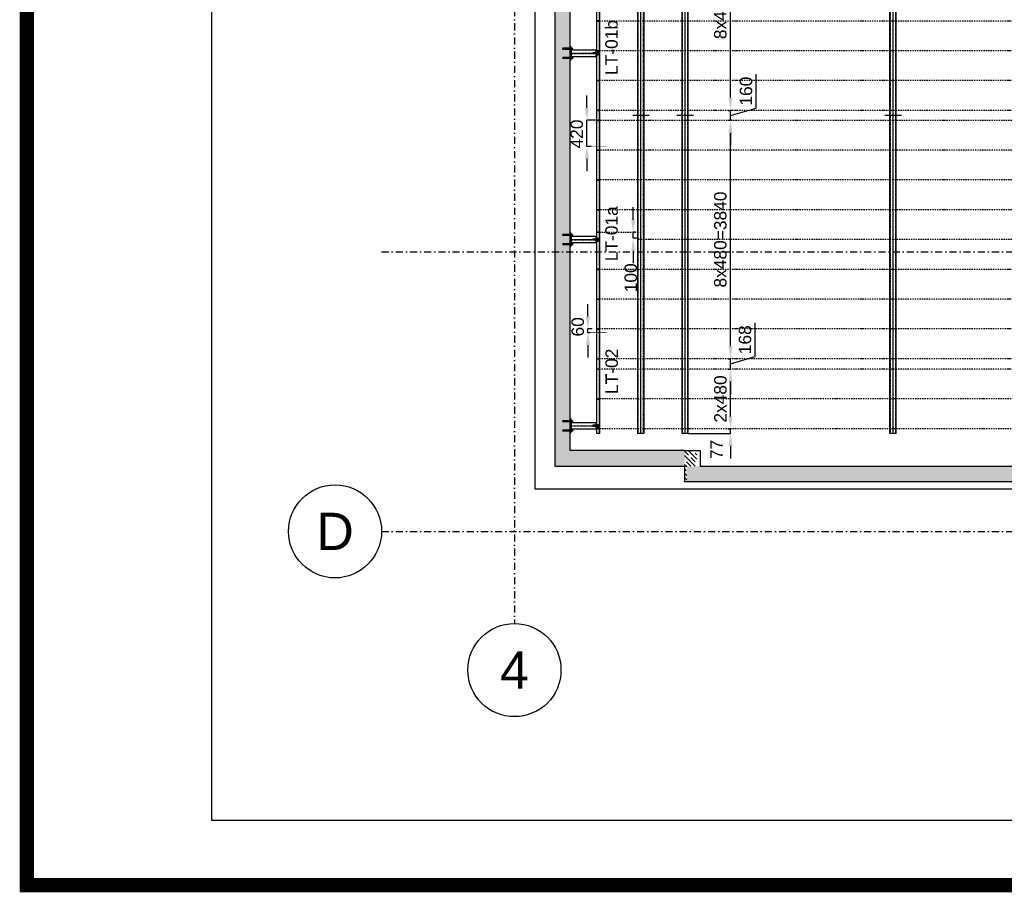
# Model space of a CAD drawing. Header units: millimetres. Extents: x -34919 to 306996, y -293018 to -145733.
# Tile 255 of 256: x 65448 to 81311, y -177872 to -163818. Entities that reach past the tile are written whole.
import ezdxf

# ---------------------------------------------------------------- set-up
doc = ezdxf.new("R2010")
doc.units = ezdxf.units.MM
doc.header["$LTSCALE"] = 3
for name, pattern in [('DASHDOT', [25.4, 12.7, -6.35, 0, -6.35]), ('DASHDOT2', [12.7, 6.35, -3.175, 0, -3.175]), ('DASHED', [19.05, 12.7, -6.35]), ('HIDDEN', [9.525, 6.35, -3.175]), ('PRZE', [0.8, 0.4, -0.2, 0, -0.2])]:
    doc.linetypes.add(name, pattern=pattern)
doc.layers.add('-AAA Osie otworów', color=215, linetype='Continuous', lineweight=25)
doc.layers.add('SIATKA', color=5, linetype='Continuous', lineweight=18)
for name, color, linetype in [('AR-----H0_HATCHES_RASTERIT', 8, 'Continuous'), ('ARF2000E0_LOAD_BEARING_KANTAVAT', 1, 'Continuous'), ('C', 4, 'PRZE'), ('K-Podkonstrukcja ścian', 4, 'Continuous'), ('LAYER1', 7, 'Continuous'), ('poziome 1', 7, 'Continuous'), ('PROFILE', 2, 'Continuous'), ('Prz', 5, 'Continuous'), ('slupki', 7, 'Continuous'), ('stezenia', 4, 'Continuous'), ('STĘŻENIA_OPIS', 4, 'Continuous')]:
    doc.layers.add(name, color=color, linetype=linetype)
doc.styles.get("Standard").update_dxf_attribs({"font": 'arial.ttf', "height": 25})
doc.dimstyles.new('STANDARD-100', dxfattribs={"dimscale": 100, "dimtxt": 2, "dimasz": 2, "dimexe": 0, "dimexo": 0, "dimgap": 0.6, "dimtad": 1, "dimdec": 0, "dimzin": 12, "dimdsep": 46, "dimtxsty": 'Standard', "dimcen": 1, "dimclrd": 256, "dimclre": 256, "dimclrt": 2, "dimadec": 0, "dimazin": 0, "dimtfac": 1, "dimtdec": 0, "dimtmove": 0, "dimatfit": 3, "dimfxl": 0, "dimtolj": 1, "dimtzin": 0, "dimarcsym": 0})
pattern_1 = [(315, (46419.11, -145059.4), (70.71068, 70.71068), []), (315, (46419.11, -145129.9), (70.71068, 70.71068), [100, -50])]

# ---------------------------------------------------------------- blocks, each defined once
blk = doc.blocks.new('*U5')
at = {"color": 0}
for p, q in [((-36, 0), (14, 0)), ((-32, 5), (-31, 6)), ((-32, 5), (-32, -5)), ((-30, 5), (-32, 5)), ((-30, 6), (-31, 6)), ((-30, 8), (-30, -8)), ((-30, 8), (-30, -8)), ((-30, 8), (-30, -8)), ((-20, 5), (-30, 5)), ((-20, 11), (-29, 11)), ((-20, -12), (-20, 12)), ((-20, 8), (-20, -8)), ((-17, 12), (-20, 12)), ((-17, -12), (-17, 12)), ((-17, -12), (-17, 12)), ((0, 6), (-17, 6)), ((-1, 5), (-17, 5)), ((-1, 6), (-1, -6)), ((0, -12), (0, 12)), ((2, 12), (0, 12)), ((2, -12), (2, 12)), ((2, 9), (2, -9)), ((3, 11), (3, -11)), ((10, 11), (3, 11)), ((2, 9), (3, 9)), ((10, 5), (3, 5)), ((10, 8), (10, -8)), ((-32, -5), (-31, -6)), ((-30, -5), (-32, -5)), ((-30, -6), (-31, -6)), ((-20, -5), (-30, -5)), ((-20, -11), (-29, -11)), ((-17, -12), (-20, -12)), ((-1, -5), (-17, -5)), ((0, -6), (-17, -6)), ((2, -12), (0, -12)), ((10, -5), (3, -5)), ((2, -9), (3, -9)), ((10, -11), (3, -11))]:
    blk.add_line(p, q, dxfattribs=at)
for centre, radius, start, end in [((-25, 8), 4.47, 141.9467, 218.0533), ((-13, 0), 16.3, 160.3279, 199.6721), ((-24, 8), 4.47, 321.9467, 38.0533), ((-36, 0), 16.3, 340.3279, 19.6721), ((6, 8), 4.47, 321.9467, 38.0533), ((-6, 0), 16.3, 340.3279, 19.6721), ((-25, -8), 4.47, 141.9467, 218.0533), ((-24, -8), 4.47, 321.9467, 38.0533), ((6, -8), 4.47, 321.9467, 38.0533)]:
    blk.add_arc(centre, radius, start, end, dxfattribs=at)
blk = doc.blocks.new('CLMP2', base_point=(-240.02793, 677.2178))
at = {"layer": 'LAYER1', "color": 0, "linetype": 'Continuous'}
for p, q in [((-228.02793, 842.16751), (-235.02793, 839.69709)), ((-235.02793, 727.51421), (-235.02793, 839.69709)), ((-234.02793, 838.76421), (-222.02793, 838.76421)), ((-234.02793, 838.76421), (-234.02793, 730.17843)), ((-232.95793, 835.3444), (-232.95793, 730.17843)), ((-228.02793, 842.16751), (-228.02793, 677.2178)), ((-228.02793, 842.16751), (-221.02793, 839.69709)), ((-223.09793, 835.3444), (-223.09793, 730.17843)), ((-222.02793, 838.76421), (-222.02793, 730.17843)), ((-221.02793, 727.51421), (-221.02793, 839.69709)), ((-216.02793, 704.85), (-240.02793, 704.85)), ((-240.02793, 704.85), (-240.02793, 702.35)), ((-216.02793, 702.35), (-240.02793, 702.35)), ((-238.99758, 701.50149), (-237.52793, 702.35)), ((-238.99758, 701.50149), (-238.99758, 693.19851)), ((-238.99758, 693.19851), (-237.52793, 692.35)), ((-218.52793, 702.35), (-237.52793, 702.35)), ((-237.52793, 692.35), (-218.52793, 692.35)), ((-228.02793, 727.51421), (-235.02793, 727.51421)), ((-234.02793, 730.17843), (-233.32082, 729.47132)), ((-228.02793, 730.17843), (-234.02793, 730.17843)), ((-234.02793, 724.85), (-233.32082, 725.55711)), ((-234.02793, 724.85), (-234.02793, 704.85)), ((-228.02793, 724.85), (-234.02793, 724.85)), ((-234.02793, 692.35), (-234.02793, 687.69169)), ((-222.02793, 687.69169), (-234.02793, 687.69169)), ((-232.41059, 685.76421), (-234.02793, 687.69169)), ((-233.51276, 701.50149), (-233.51276, 693.19851)), ((-233.02793, 728.76421), (-233.02793, 726.26421)), ((-232.95793, 724.85), (-232.95793, 704.85)), ((-232.95793, 692.35), (-232.95793, 686.41651)), ((-232.41059, 685.76421), (-232.41059, 679.10321)), ((-232.41059, 679.10321), (-231.82342, 678.76421)), ((-232.13688, 728.76421), (-228.02793, 728.76421)), ((-232.13688, 726.26421), (-228.02793, 726.26421)), ((-231.82342, 678.76421), (-224.23243, 678.76421)), ((-230.21926, 685.75575), (-230.21926, 679.10321)), ((-228.02793, 730.17843), (-222.02793, 730.17843)), ((-223.91898, 728.76421), (-228.02793, 728.76421)), ((-228.02793, 727.51421), (-221.02793, 727.51421)), ((-223.91898, 726.26421), (-228.02793, 726.26421)), ((-228.02793, 724.85), (-222.02793, 724.85)), ((-228.02793, 704.85), (-228.02793, 704.85)), ((-225.8366, 685.75575), (-225.8366, 679.10321)), ((-223.64527, 679.10321), (-224.23243, 678.76421)), ((-223.64527, 685.76421), (-222.02793, 687.69169)), ((-223.64527, 685.76421), (-223.64527, 679.10321)), ((-223.09793, 724.85), (-223.09793, 704.85)), ((-223.09793, 692.35), (-223.09793, 686.41651)), ((-223.02793, 728.76421), (-223.02793, 726.26421)), ((-222.02793, 730.17843), (-222.73503, 729.47132)), ((-222.02793, 724.85), (-222.73503, 725.55711)), ((-222.5431, 701.50149), (-222.5431, 693.19851)), ((-222.02793, 724.85), (-222.02793, 704.85)), ((-222.02793, 692.35), (-222.02793, 687.69169)), ((-217.05827, 701.50149), (-218.52793, 702.35)), ((-217.05827, 693.19851), (-218.52793, 692.35)), ((-217.05827, 701.50149), (-217.05827, 693.19851)), ((-216.02793, 704.85), (-216.02793, 702.35))]:
    blk.add_line(p, q, dxfattribs=at)
at = {"layer": 'LAYER1', "color": 0, "linetype": 'DASHED'}
for p, q in [((-234.52793, 704.85), (-234.52793, 702.35)), ((-221.52793, 704.85), (-221.52793, 702.35))]:
    blk.add_line(p, q, dxfattribs=at)
at = {"layer": 'LAYER1', "color": 0, "linetype": 'Continuous'}
for centre, radius, start, end in [((-228.02793, 838.76421), 6, 180, 0), ((-236.23992, 697.54309), 4.80691, 55.434907, 120), ((-236.23992, 697.15691), 4.80691, 240, 304.56509), ((-228.02793, 684.19851), 18.15149, 72.412046, 107.58795), ((-228.02793, 710.50149), 18.15149, 252.41205, 287.58795), ((-234.02793, 728.76421), 1, 0, 45), ((-234.02793, 726.26421), 1, 315, 0), ((-231.30883, 687.33723), 1.92048, 234.99226, 304.56509), ((-231.30883, 680.6847), 1.92048, 240, 304.56509), ((-228.02793, 692.66874), 7.25199, 252.41205, 287.58795), ((-228.02793, 686.0162), 7.25199, 252.41205, 287.58795), ((-224.74703, 687.33723), 1.92048, 235.43491, 305.00774), ((-224.74703, 680.6847), 1.92048, 235.43491, 300), ((-222.02793, 728.76421), 1, 135, 180), ((-222.02793, 726.26421), 1, 180, 225), ((-219.81594, 697.54309), 4.80691, 60, 124.56509), ((-219.81594, 697.15691), 4.80691, 235.43491, 300)]:
    blk.add_arc(centre, radius, start, end, dxfattribs=at)
blk = doc.blocks.new('*D1835')
at = {"lineweight": -2, "transparency": 16777216}
for p, q in [((76900, -170207), (76900, -170007)), ((76219, -170484), (76900, -170484)), ((76864, -170407), (76900, -170407)), ((76900, -170484), (76900, -170407)), ((76900, -170684), (76900, -170884))]:
    blk.add_line(p, q, dxfattribs=at)
at = {"transparency": 16777216}
for points in [[(76866, -170207), (76933, -170207), (76900, -170407)], [(76866, -170684), (76933, -170684), (76900, -170484)]]:
    blk.add_solid(points, dxfattribs=at)
at = {"layer": 'Defpoints', "color": 0, "transparency": 16777216}
for p in [(76219, -170484, 0), (76864, -170407), (76900, -170407)]:
    blk.add_point(p, dxfattribs=at)
at = {"color": 2, "transparency": 16777216, "insert": (76674, -170739), "char_height": 200, "attachment_point": 5, "rotation": 90}
blk.add_mtext('\\A1;77', dxfattribs=at)
blk = doc.blocks.new('*D1836')
at = {"lineweight": -2, "transparency": 16777216}
for p, q in [((76921, -165439), (76900, -165439)), ((76900, -169079), (76900, -165639)), ((76864, -169279), (76900, -169279))]:
    blk.add_line(p, q, dxfattribs=at)
at = {"transparency": 16777216}
for points in [[(76866, -165639), (76933, -165639), (76900, -165439)], [(76866, -169079), (76933, -169079), (76900, -169279)]]:
    blk.add_solid(points, dxfattribs=at)
at = {"layer": 'Defpoints', "color": 0, "transparency": 16777216}
for p in [(76900, -165439), (76921, -165439, 0), (76864, -169279, 0)]:
    blk.add_point(p, dxfattribs=at)
at = {"color": 2, "transparency": 16777216, "insert": (76737, -167359), "char_height": 200, "attachment_point": 5, "rotation": 90}
blk.add_mtext('\\A1;8x480=3840', dxfattribs=at)
blk = doc.blocks.new('*D1832')
at = {"lineweight": -2, "transparency": 16777216}
for p, q in [((75332, -167039), (75332, -166839)), ((75372, -167239), (75332, -167239)), ((75332, -167339), (75332, -167239)), ((75407, -167339), (75332, -167339)), ((75332, -167539), (75332, -167739))]:
    blk.add_line(p, q, dxfattribs=at)
at = {"transparency": 16777216}
for points in [[(75299, -167039), (75366, -167039), (75332, -167239)], [(75299, -167539), (75366, -167539), (75332, -167339)]]:
    blk.add_solid(points, dxfattribs=at)
at = {"layer": 'Defpoints', "color": 0, "transparency": 16777216}
for p in [(75332, -167239), (75372, -167239, 0), (75407, -167339, 0)]:
    blk.add_point(p, dxfattribs=at)
at = {"color": 2, "transparency": 16777216, "insert": (75294, -167975), "char_height": 200, "attachment_point": 5, "rotation": 90}
blk.add_mtext('\\A1;100', dxfattribs=at)
blk = doc.blocks.new('*D1760')
at = {"lineweight": -2, "transparency": 16777216}
for p, q in [((74602, -168599), (74602, -168399)), ((74673, -168799), (74602, -168799)), ((74602, -168859), (74602, -168799)), ((74639, -168859), (74602, -168859)), ((74602, -169059), (74602, -169259))]:
    blk.add_line(p, q, dxfattribs=at)
at = {"transparency": 16777216}
for points in [[(74569, -168599), (74636, -168599), (74602, -168799)], [(74569, -169059), (74636, -169059), (74602, -168859)]]:
    blk.add_solid(points, dxfattribs=at)
at = {"layer": 'Defpoints', "color": 0, "transparency": 16777216}
for p in [(74602, -168799), (74639, -168859, 0), (74673, -168799, 0)]:
    blk.add_point(p, dxfattribs=at)
at = {"color": 2, "transparency": 16777216, "insert": (74440, -168765), "char_height": 200, "attachment_point": 5, "rotation": 90}
blk.add_mtext('\\A1;60', dxfattribs=at)
blk = doc.blocks.new('*D1761')
at = {"lineweight": -2, "transparency": 16777216}
for p, q in [((74587, -165239), (74587, -165039)), ((74750, -165439), (74587, -165439)), ((74587, -165859), (74587, -165439)), ((74655, -165859), (74587, -165859)), ((74587, -166059), (74587, -166259))]:
    blk.add_line(p, q, dxfattribs=at)
at = {"transparency": 16777216}
for points in [[(74553, -165239), (74620, -165239), (74587, -165439)], [(74553, -166059), (74620, -166059), (74587, -165859)]]:
    blk.add_solid(points, dxfattribs=at)
at = {"layer": 'Defpoints', "color": 0, "transparency": 16777216}
for p in [(74587, -165439), (74750, -165439, 0), (74655, -165859, 0)]:
    blk.add_point(p, dxfattribs=at)
at = {"color": 2, "transparency": 16777216, "insert": (74424, -165659), "char_height": 200, "attachment_point": 5, "rotation": 90}
blk.add_mtext('\\A1;420', dxfattribs=at)
blk = doc.blocks.new('*D1858')
at = {"lineweight": -2, "transparency": 16777216}
for p, q in [((76856, -169447), (76900, -169447)), ((76900, -170207), (76900, -169647)), ((76864, -170407), (76900, -170407))]:
    blk.add_line(p, q, dxfattribs=at)
at = {"transparency": 16777216}
for points in [[(76866, -169647), (76933, -169647), (76900, -169447)], [(76866, -170207), (76933, -170207), (76900, -170407)]]:
    blk.add_solid(points, dxfattribs=at)
at = {"layer": 'Defpoints', "color": 0, "transparency": 16777216}
for p in [(76856, -169447, 0), (76900, -169447), (76864, -170407)]:
    blk.add_point(p, dxfattribs=at)
at = {"color": 2, "transparency": 16777216, "insert": (76738, -169927), "char_height": 200, "attachment_point": 5, "rotation": 90}
blk.add_mtext('\\A1;2x480', dxfattribs=at)
blk = doc.blocks.new('*D1859')
at = {"lineweight": -2, "transparency": 16777216}
for p, q in [((77296, -169244), (77296, -168701)), ((76900, -169079), (76900, -168879)), ((76900, -169363), (77296, -169244)), ((76900, -169447), (76900, -169279)), ((76900, -169447), (76900, -169279)), ((76856, -169447), (76900, -169447)), ((76900, -169647), (76900, -169847))]:
    blk.add_line(p, q, dxfattribs=at)
at = {"transparency": 16777216}
for points in [[(76866, -169079), (76933, -169079), (76900, -169279)], [(76866, -169647), (76933, -169647), (76900, -169447)]]:
    blk.add_solid(points, dxfattribs=at)
at = {"layer": 'Defpoints', "color": 0, "transparency": 16777216}
for p in [(76900, -169279), (76900, -169279), (76856, -169447, 0)]:
    blk.add_point(p, dxfattribs=at)
at = {"color": 2, "transparency": 16777216, "insert": (77134, -168973), "char_height": 200, "attachment_point": 5, "rotation": 90}
blk.add_mtext('\\A1;168', dxfattribs=at)
blk = doc.blocks.new('*D1860')
at = {"lineweight": -2, "transparency": 16777216}
for p, q in [((77312, -165241), (77312, -164698)), ((76900, -165079), (76900, -164879)), ((76900, -165359), (77312, -165241)), ((76943, -165279), (76900, -165279)), ((76900, -165439), (76900, -165279)), ((76900, -165439), (76900, -165279)), ((76856, -165439), (76900, -165439)), ((76900, -165639), (76900, -165839))]:
    blk.add_line(p, q, dxfattribs=at)
at = {"transparency": 16777216}
for points in [[(76866, -165079), (76933, -165079), (76900, -165279)], [(76866, -165639), (76933, -165639), (76900, -165439)]]:
    blk.add_solid(points, dxfattribs=at)
at = {"layer": 'Defpoints', "color": 0, "transparency": 16777216}
for p in [(76900, -165279), (76943, -165279, 0), (76856, -165439, 0)]:
    blk.add_point(p, dxfattribs=at)
at = {"color": 2, "transparency": 16777216, "insert": (77150, -164969), "char_height": 200, "attachment_point": 5, "rotation": 90}
blk.add_mtext('\\A1;160', dxfattribs=at)
blk = doc.blocks.new('*D1862')
at = {"lineweight": -2, "transparency": 16777216}
for p, q in [((76921, -161439), (76900, -161439)), ((76900, -165079), (76900, -161639)), ((76864, -165279), (76900, -165279))]:
    blk.add_line(p, q, dxfattribs=at)
at = {"transparency": 16777216}
for points in [[(76866, -161639), (76933, -161639), (76900, -161439)], [(76866, -165079), (76933, -165079), (76900, -165279)]]:
    blk.add_solid(points, dxfattribs=at)
at = {"layer": 'Defpoints', "color": 0, "transparency": 16777216}
for p in [(76900, -161439), (76921, -161439, 0), (76864, -165279, 0)]:
    blk.add_point(p, dxfattribs=at)
at = {"color": 2, "transparency": 16777216, "insert": (76737, -163359), "char_height": 200, "attachment_point": 5, "rotation": 90}
blk.add_mtext('\\A1;8x480=3840', dxfattribs=at)

msp = doc.modelspace()

# ---------------------------------------------------------------- hatches: boundary and pattern name
at = {"layer": 'AR-----H0_HATCHES_RASTERIT'}
h = msp.add_hatch(dxfattribs=at)
h.set_pattern_fill('JIS_STN_1E', color=8, scale=100, angle=-90, style=0)
h.set_pattern_definition([(315, (159588.85, -148571.61), (70.71068, 70.71068), []), (315, (159588.85, -148642.11), (70.71068, 70.71068), [100, -50])])
h.paths.add_polyline_path([(74469.109, -158009.404), (74319.109, -158009.404), (74319.109, -151959.404), (74788.794, -151959.404), (76159.109, -151959.404), (76159.109, -151709.404), (74069.109, -151709.404), (74069.109, -158159.404), (74219.109, -158159.404), (74219.109, -163209.404), (74069.109, -163209.404), (74069.109, -171009.404), (76159.109, -171009.404), (76159.109, -170759.404), (74319.109, -170759.404), (74319.109, -163359.444), (74469.109, -163359.444)])
h = msp.add_hatch(dxfattribs=at)
h.set_pattern_fill('JIS_STN_1E', color=8, scale=100, angle=-90, style=0)
h.set_pattern_definition(pattern_1)
h.paths.add_polyline_path([(76159.109, -170759.404), (76159.109, -171259.404), (76194.109, -171259.404), (76194.109, -170759.404)])
h = msp.add_hatch(dxfattribs=at)
h.set_pattern_fill('JIS_STN_1E', color=8, scale=100, angle=-90, style=0)
h.set_pattern_definition(pattern_1)
h.paths.add_polyline_path([(76359.109, -171009.404), (76359.109, -170759.404), (76194.109, -170759.404), (76194.109, -171009.404)])
h = msp.add_hatch(dxfattribs=at)
h.set_pattern_fill('JIS_STN_1E', color=8, scale=100, angle=-90, style=0)
h.set_pattern_definition(pattern_1)
h.paths.add_polyline_path([(76194.109, -171009.404), (76194.109, -171259.404), (109919.109, -171259.404), (109919.109, -171009.404)])

# ---------------------------------------------------------------- linework, layer by layer
at = {"layer": '-AAA Osie otworów', "color": 4, "linetype": 'DASHDOT2'}
for p, q in [((108805.077, -163839.404, 0), (74745.725, -163839.404, 0)), ((108805.077, -164319.404, 0), (74745.725, -164319.404, 0)), ((108805.077, -164799.404, 0), (74745.725, -164799.404, 0)), ((108805.077, -165279.404, 0), (74745.725, -165279.404, 0)), ((95757.681, -165439.404, 0), (74745.725, -165439.404, 0)), ((95757.681, -165919.404, 0), (74745.725, -165919.404, 0)), ((95757.681, -166399.404, 0), (74745.725, -166399.404, 0)), ((95757.681, -166879.404, 0), (74745.725, -166879.404, 0)), ((74745.725, -167239.404, 0), (75381.624, -167239.404, 0)), ((95757.681, -167359.404, 0), (75406.599, -167359.404, 0)), ((108805.077, -167839.404, 0), (74745.725, -167839.404, 0)), ((108805.077, -168319.404, 0), (74745.725, -168319.404, 0)), ((108805.077, -168799.404, 0), (74745.725, -168799.404, 0)), ((108805.077, -169279.404, 0), (74745.725, -169279.404, 0)), ((108805.077, -169446.904, 0), (74745.725, -169446.904, 0)), ((99720.198, -169926.904, 0), (74745.725, -169926.904, 0)), ((99720.198, -170406.904, 0), (74745.725, -170406.904, 0))]:
    msp.add_line(p, q, dxfattribs=at)
at = {"color": 8, "linetype": 'DASHDOT', "ltscale": 3}
for p, q in [((73419.109, -150153.64), (73419.109, -173543.503)), ((71278.452, -167559.404), (111472.38, -167559.404)), ((71278.452, -172059.404), (111472.38, -172059.404)), ((71278.452, -172059.404), (111472.38, -172059.404))]:
    msp.add_line(p, q, dxfattribs=at)
at = {"color": 8}
for p, q in [((75588.911, -165359.404, 0), (75324.288, -165359.404, 0)), ((76301.276, -165359.404, 0), (76036.653, -165359.404, 0)), ((79653.347, -165359.404, 0), (79388.724, -165359.404, 0))]:
    msp.add_line(p, q, dxfattribs=at)
msp.add_lwpolyline([(73754.857, -151194.385), (110365.293, -151194.385), (110365.293, -171381.018), (73754.857, -171381.018)], close=True, dxfattribs=at)
for centre in [(70528.452, -172059.404), (73419.109, -174293.503)]:
    msp.add_circle(centre, 750, dxfattribs=at)
for p in [(74730.542, -164359.404, 0), (74730.542, -167359.404, 0), (74730.542, -170359.404, 0)]:
    msp.add_point(p, dxfattribs=at)
at = {"layer": 'ARF2000E0_LOAD_BEARING_KANTAVAT', "color": 8}
for p, q in [((76159.109, -170759.404, 0), (76409.109, -170759.404, 0)), ((76409.109, -170759.404, 0), (76409.109, -171009.404, 0)), ((76159.109, -171009.404, 0), (76159.109, -171259.404, 0)), ((76409.109, -171009.404, 0), (105539.109, -171009.404, 0)), ((105789.109, -171259.404), (76159.109, -171259.404, 0))]:
    msp.add_line(p, q, dxfattribs=at)
at = {"layer": 'ARF2000E0_LOAD_BEARING_KANTAVAT', "color": 8, "elevation": 0}
for points in [[(76159.109, -151709.404), (74069.109, -151709.404), (74069.109, -158159.404), (74219.109, -158159.404), (74219.109, -163209.404), (74069.109, -163209.404), (74069.109, -171009.404), (76159.109, -171009.404)], [(76159.109, -170759.404), (74319.109, -170759.404), (74319.109, -170759.404), (74319.109, -163359.444), (74469.109, -163359.444), (74469.109, -158009.404), (74318.794, -158009.404)]]:
    msp.add_lwpolyline(points, dxfattribs=at)
at = {"layer": 'C', "color": 8, "ltscale": 2}
for p, q in [((74319.109, -164359.404, 0), (74734.448, -164359.404, 0)), ((74319.109, -167359.404, 0), (74734.448, -167359.404, 0)), ((74319.109, -170359.404, 0), (74734.448, -170359.404, 0))]:
    msp.add_line(p, q, dxfattribs=at)
at = {"layer": 'K-Podkonstrukcja ścian', "color": 8, "linetype": 'DASHED', "ltscale": 0.05}
for p, q in [((74331.109, -164356.904, 0), (74734.448, -164356.904, 0)), ((74331.109, -164361.904, 0), (74734.448, -164361.904, 0)), ((74331.109, -167356.904, 0), (74734.448, -167356.904, 0)), ((74331.109, -167361.904, 0), (74734.448, -167361.904, 0)), ((74331.109, -170356.904, 0), (74734.448, -170356.904, 0)), ((74331.109, -170361.904, 0), (74734.448, -170361.904, 0))]:
    msp.add_line(p, q, dxfattribs=at)
at = {"layer": 'K-Podkonstrukcja ścian', "color": 8, "elevation": 0}
for points in [[(74331.109, -164464.404), (74331.109, -164254.404), (74319.109, -164254.404), (74319.109, -164464.404)], [(74331.109, -164309.404), (74331.109, -164409.404), (74734.448, -164409.404), (74734.448, -164309.404)], [(74784.448, -164356.904), (74784.448, -164350.904), (74684.448, -164350.904), (74684.448, -164356.904)], [(74784.448, -164361.904), (74784.448, -164367.904), (74684.448, -164367.904), (74684.448, -164361.904)], [(74331.109, -167464.404), (74331.109, -167254.404), (74319.109, -167254.404), (74319.109, -167464.404)], [(74331.109, -167309.404), (74331.109, -167409.404), (74734.448, -167409.404), (74734.448, -167309.404)], [(74784.448, -167356.904), (74784.448, -167350.904), (74684.448, -167350.904), (74684.448, -167356.904)], [(74784.448, -167361.904), (74784.448, -167367.904), (74684.448, -167367.904), (74684.448, -167361.904)], [(74331.109, -170464.404), (74331.109, -170254.404), (74319.109, -170254.404), (74319.109, -170464.404)], [(74331.109, -170309.404), (74331.109, -170409.404), (74734.448, -170409.404), (74734.448, -170309.404)], [(74784.448, -170356.904), (74784.448, -170350.904), (74684.448, -170350.904), (74684.448, -170356.904)], [(74784.448, -170361.904), (74784.448, -170367.904), (74684.448, -170367.904), (74684.448, -170361.904)]]:
    msp.add_lwpolyline(points, close=True, dxfattribs=at)
at = {"layer": 'poziome 1', "color": 8}
for p, q in [((75406.599, -170484.404, 0), (75406.599, -152234.404, 0)), ((75456.599, -170484.404, 0), (75456.599, -152234.404, 0)), ((75506.599, -170484.404, 0), (75506.599, -152234.404, 0)), ((76118.964, -170484.404, 0), (76118.964, -152234.404, 0)), ((76168.964, -170484.404, 0), (76168.964, -152234.404, 0)), ((76218.964, -170484.404, 0), (76218.964, -152234.404, 0)), ((79469.109, -170484.404, 0), (79469.109, -152234.404, 0)), ((79519.109, -170484.404, 0), (79519.109, -152234.404, 0)), ((79569.109, -170484.404, 0), (79569.109, -152234.404, 0))]:
    msp.add_line(p, q, dxfattribs=at)
at = {"layer": 'poziome 1', "color": 8, "linetype": 'HIDDEN'}
for p, q in [((75413.599, -170484.404, 0), (75413.599, -152234.404, 0)), ((75499.599, -170484.404, 0), (75499.599, -152234.404, 0)), ((76125.964, -170484.404, 0), (76125.964, -152234.404, 0)), ((76211.964, -170484.404, 0), (76211.964, -152234.404, 0)), ((79476.109, -170484.404, 0), (79476.109, -152234.404, 0)), ((79562.109, -170484.404, 0), (79562.109, -152234.404, 0))]:
    msp.add_line(p, q, dxfattribs=at)
at = {"layer": 'PROFILE', "color": 7, "linetype": 'Continuous'}
for p, q in [((74782.595, -163839.404, 0), (74758.854, -163839.404, 0)), ((74770.725, -163850.976, 0), (74770.725, -163827.235, 0)), ((74782.595, -164319.404, 0), (74758.854, -164319.404, 0)), ((74770.725, -164330.976, 0), (74770.725, -164307.235, 0)), ((74782.595, -164799.404, 0), (74758.854, -164799.404, 0)), ((74770.725, -164810.976, 0), (74770.725, -164787.235, 0)), ((74782.595, -165279.404, 0), (74758.854, -165279.404, 0)), ((74770.725, -165290.976, 0), (74770.725, -165267.235, 0)), ((74782.595, -165439.404, 0), (74758.854, -165439.404, 0)), ((74770.725, -165450.976, 0), (74770.725, -165427.235, 0)), ((74782.595, -165919.404, 0), (74758.854, -165919.404, 0)), ((74770.725, -165930.976, 0), (74770.725, -165907.235, 0)), ((74782.595, -166399.404, 0), (74758.854, -166399.404, 0)), ((74770.725, -166410.976, 0), (74770.725, -166387.235, 0)), ((74782.595, -166879.404, 0), (74758.854, -166879.404, 0)), ((74770.725, -166890.976, 0), (74770.725, -166867.235, 0)), ((74782.595, -167239.404, 0), (74758.854, -167239.404, 0)), ((74770.725, -167250.976, 0), (74770.725, -167227.235, 0)), ((74770.725, -167850.976, 0), (74770.725, -167827.235, 0)), ((74782.595, -167839.404, 0), (74758.854, -167839.404, 0)), ((74770.725, -168330.976, 0), (74770.725, -168307.235, 0)), ((74782.595, -168319.404, 0), (74758.854, -168319.404, 0)), ((74770.725, -168810.976, 0), (74770.725, -168787.235, 0)), ((74782.595, -168799.404, 0), (74758.854, -168799.404, 0)), ((74782.595, -169279.404, 0), (74758.854, -169279.404, 0)), ((74770.725, -169290.976, 0), (74770.725, -169267.235, 0)), ((74782.595, -169446.904, 0), (74758.854, -169446.904, 0)), ((74770.725, -169458.476, 0), (74770.725, -169434.735, 0)), ((74782.595, -169926.904, 0), (74758.854, -169926.904, 0)), ((74770.725, -169938.476, 0), (74770.725, -169914.735, 0)), ((74782.595, -170406.904, 0), (74758.854, -170406.904, 0)), ((74770.725, -170418.476, 0), (74770.725, -170394.735, 0))]:
    msp.add_line(p, q, dxfattribs=at)
at = {"layer": 'Prz', "elevation": 0}
msp.add_lwpolyline([(68542.555, -147715.271), (129664.778, -147715.271), (129664.778, -176715.271), (68542.555, -176715.271)], close=True, dxfattribs=at)
at = {"layer": 'SIATKA', "color": 3}
for p, q in [((74768.225, -163833.904, 0), (74773.225, -163833.904, 0)), ((74768.225, -163844.904, 0), (74773.225, -163844.904, 0)), ((74768.225, -164313.904, 0), (74773.225, -164313.904, 0)), ((74768.225, -164324.904, 0), (74773.225, -164324.904, 0)), ((74768.225, -164793.904, 0), (74773.225, -164793.904, 0)), ((74768.225, -164804.904, 0), (74773.225, -164804.904, 0)), ((74768.225, -165273.904, 0), (74773.225, -165273.904, 0)), ((74768.225, -165284.904, 0), (74773.225, -165284.904, 0)), ((74768.225, -165433.904, 0), (74773.225, -165433.904, 0)), ((74768.225, -165444.904, 0), (74773.225, -165444.904, 0)), ((74768.225, -165913.904, 0), (74773.225, -165913.904, 0)), ((74768.225, -165924.904, 0), (74773.225, -165924.904, 0)), ((74768.225, -166393.904, 0), (74773.225, -166393.904, 0)), ((74768.225, -166404.904, 0), (74773.225, -166404.904, 0)), ((74768.225, -166873.904, 0), (74773.225, -166873.904, 0)), ((74768.225, -166884.904, 0), (74773.225, -166884.904, 0)), ((74768.225, -167233.904, 0), (74773.225, -167233.904, 0)), ((74768.225, -167244.904, 0), (74773.225, -167244.904, 0)), ((74768.225, -167833.904, 0), (74773.225, -167833.904, 0)), ((74768.225, -167844.904, 0), (74773.225, -167844.904, 0)), ((74768.225, -168313.904, 0), (74773.225, -168313.904, 0)), ((74768.225, -168324.904, 0), (74773.225, -168324.904, 0)), ((74768.225, -168793.904, 0), (74773.225, -168793.904, 0)), ((74768.225, -168804.904, 0), (74773.225, -168804.904, 0)), ((74768.225, -169273.904, 0), (74773.225, -169273.904, 0)), ((74768.225, -169284.904, 0), (74773.225, -169284.904, 0)), ((74768.225, -169441.404, 0), (74773.225, -169441.404, 0)), ((74768.225, -169452.404, 0), (74773.225, -169452.404, 0)), ((74768.225, -169921.404, 0), (74773.225, -169921.404, 0)), ((74768.225, -169932.404, 0), (74773.225, -169932.404, 0)), ((74768.225, -170401.404, 0), (74773.225, -170401.404, 0)), ((74768.225, -170412.404, 0), (74773.225, -170412.404, 0))]:
    msp.add_line(p, q, dxfattribs=at)
for centre, start, end in [((74768.225, -163839.404, 0), 90, 270), ((74773.225, -163839.404, 0), 270, 90), ((74768.225, -164319.404, 0), 90, 270), ((74773.225, -164319.404, 0), 270, 90), ((74768.225, -164799.404, 0), 90, 270), ((74773.225, -164799.404, 0), 270, 90), ((74768.225, -165279.404, 0), 90, 270), ((74773.225, -165279.404, 0), 270, 90), ((74768.225, -165439.404, 0), 90, 270), ((74773.225, -165439.404, 0), 270, 90), ((74768.225, -165919.404, 0), 90, 270), ((74773.225, -165919.404, 0), 270, 90), ((74768.225, -166399.404, 0), 90, 270), ((74773.225, -166399.404, 0), 270, 90), ((74768.225, -166879.404, 0), 90, 270), ((74773.225, -166879.404, 0), 270, 90), ((74768.225, -167239.404, 0), 90, 270), ((74773.225, -167239.404, 0), 270, 90), ((74768.225, -167839.404, 0), 90, 270), ((74773.225, -167839.404, 0), 270, 90), ((74768.225, -168319.404, 0), 90, 270), ((74773.225, -168319.404, 0), 270, 90), ((74768.225, -168799.404, 0), 90, 270), ((74773.225, -168799.404, 0), 270, 90), ((74768.225, -169279.404, 0), 90, 270), ((74773.225, -169279.404, 0), 270, 90), ((74768.225, -169446.904, 0), 90, 270), ((74773.225, -169446.904, 0), 270, 90), ((74768.225, -169926.904, 0), 90, 270), ((74773.225, -169926.904, 0), 270, 90), ((74768.225, -170406.904, 0), 90, 270), ((74773.225, -170406.904, 0), 270, 90)]:
    msp.add_arc(centre, 5.5, start, end, dxfattribs=at)
at = {"layer": 'slupki', "color": 8}
for p, q in [((74745.725, -170484.404, 0), (74745.725, -152234.404, 0)), ((74795.725, -170484.404, 0), (74795.725, -152234.404, 0)), ((74795.725, -170484.404, 0), (74745.725, -170484.404, 0))]:
    msp.add_line(p, q, dxfattribs=at)
at = {"layer": 'slupki', "color": 8, "linetype": 'HIDDEN'}
msp.add_line((74791.725, -170484.404, 0), (74791.725, -152234.404, 0), dxfattribs=at)
at = {"layer": 'stezenia', "color": 8}
for p, q in [((75506.599, -170484.404, 0), (75406.599, -170484.404, 0)), ((76218.964, -170484.404), (76118.964, -170484.404)), ((79569.109, -170484.404, 0), (79469.109, -170484.404, 0))]:
    msp.add_line(p, q, dxfattribs=at)
at = {"layer": 'stezenia', "color": 2, "const_width": 232.388}
msp.add_lwpolyline([(65564.028, -145848.888), (131364.394, -145848.888), (131364.394, -177756.212), (65564.028, -177756.212)], close=True, dxfattribs=at)
at = {"layer": 'stezenia', "color": 1, "const_width": 6.451, "elevation": 0}
for points in [[(75436.478, -163839.404), (75381.624, -163839.404)], [(75476.72, -163839.404), (75531.574, -163839.404)], [(76148.844, -163839.404), (76093.989, -163839.404)], [(76189.085, -163839.404), (76243.939, -163839.404)], [(79498.988, -163839.404), (79444.134, -163839.404)], [(79539.229, -163839.404), (79594.084, -163839.404)], [(75436.478, -164319.404), (75381.624, -164319.404)], [(75476.72, -164319.404), (75531.574, -164319.404)], [(76148.844, -164319.404), (76093.989, -164319.404)], [(76189.085, -164319.404), (76243.939, -164319.404)], [(79498.988, -164319.404), (79444.134, -164319.404)], [(79539.229, -164319.404), (79594.084, -164319.404)], [(75436.478, -164799.404), (75381.624, -164799.404)], [(75476.72, -164799.404), (75531.574, -164799.404)], [(76148.844, -164799.404), (76093.989, -164799.404)], [(76189.085, -164799.404), (76243.939, -164799.404)], [(79498.988, -164799.404), (79444.134, -164799.404)], [(79539.229, -164799.404), (79594.084, -164799.404)], [(75436.478, -165279.404), (75381.624, -165279.404)], [(75476.72, -165279.404), (75531.574, -165279.404)], [(76148.844, -165279.404), (76093.989, -165279.404)], [(76189.085, -165279.404), (76243.939, -165279.404)], [(79498.988, -165279.404), (79444.134, -165279.404)], [(79539.229, -165279.404), (79594.084, -165279.404)], [(75436.478, -165439.404), (75381.624, -165439.404)], [(75476.72, -165439.404), (75531.574, -165439.404)], [(76148.844, -165439.404), (76093.989, -165439.404)], [(76189.085, -165439.404), (76243.939, -165439.404)], [(79498.988, -165439.404), (79444.134, -165439.404)], [(79539.229, -165439.404), (79594.084, -165439.404)], [(74903.674, -165859.404), (74639.051, -165859.404)], [(75436.478, -165919.404), (75381.624, -165919.404)], [(75476.72, -165919.404), (75531.574, -165919.404)], [(76148.844, -165919.404), (76093.989, -165919.404)], [(76189.085, -165919.404), (76243.939, -165919.404)], [(79498.988, -165919.404), (79444.134, -165919.404)], [(79539.229, -165919.404), (79594.084, -165919.404)], [(75436.478, -166399.404), (75381.624, -166399.404)], [(75476.72, -166399.404), (75531.574, -166399.404)], [(76148.844, -166399.404), (76093.989, -166399.404)], [(76189.085, -166399.404), (76243.939, -166399.404)], [(79498.988, -166399.404), (79444.134, -166399.404)], [(79539.229, -166399.404), (79594.084, -166399.404)], [(75436.478, -166879.404), (75381.624, -166879.404)], [(75476.72, -166879.404), (75531.574, -166879.404)], [(76148.844, -166879.404), (76093.989, -166879.404)], [(76189.085, -166879.404), (76243.939, -166879.404)], [(79498.988, -166879.404), (79444.134, -166879.404)], [(79539.229, -166879.404), (79594.084, -166879.404)], [(75436.478, -167239.404), (75381.624, -167239.404)], [(75476.72, -167359.404), (75531.574, -167359.404)], [(76148.844, -167359.404), (76093.989, -167359.404)], [(76189.085, -167359.404), (76243.939, -167359.404)], [(79498.988, -167359.404), (79444.134, -167359.404)], [(79539.229, -167359.404), (79594.084, -167359.404)], [(75436.478, -167839.404), (75381.624, -167839.404)], [(75476.72, -167839.404), (75531.574, -167839.404)], [(76148.844, -167839.404), (76093.989, -167839.404)], [(76189.085, -167839.404), (76243.939, -167839.404)], [(79498.988, -167839.404), (79444.134, -167839.404)], [(79539.229, -167839.404), (79594.084, -167839.404)], [(75436.478, -168319.404), (75381.624, -168319.404)], [(75476.72, -168319.404), (75531.574, -168319.404)], [(76148.844, -168319.404), (76093.989, -168319.404)], [(76189.085, -168319.404), (76243.939, -168319.404)], [(79498.988, -168319.404), (79444.134, -168319.404)], [(79539.229, -168319.404), (79594.084, -168319.404)], [(74903.674, -168859.404), (74639.051, -168859.404)], [(75436.478, -168799.404), (75381.624, -168799.404)], [(75476.72, -168799.404), (75531.574, -168799.404)], [(76148.844, -168799.404), (76093.989, -168799.404)], [(76189.085, -168799.404), (76243.939, -168799.404)], [(79498.988, -168799.404), (79444.134, -168799.404)], [(79539.229, -168799.404), (79594.084, -168799.404)], [(75436.478, -169279.404), (75381.624, -169279.404)], [(75476.72, -169279.404), (75531.574, -169279.404)], [(76148.844, -169279.404), (76093.989, -169279.404)], [(76189.085, -169279.404), (76243.939, -169279.404)], [(79498.988, -169279.404), (79444.134, -169279.404)], [(79539.229, -169279.404), (79594.084, -169279.404)], [(75436.478, -169446.904), (75381.624, -169446.904)], [(75476.72, -169446.904), (75531.574, -169446.904)], [(76148.844, -169446.904), (76093.989, -169446.904)], [(76189.085, -169446.904), (76243.939, -169446.904)], [(79498.988, -169446.904), (79444.134, -169446.904)], [(79539.229, -169446.904), (79594.084, -169446.904)], [(75436.478, -169926.904), (75381.624, -169926.904)], [(75476.72, -169926.904), (75531.574, -169926.904)], [(76148.844, -169926.904), (76093.989, -169926.904)], [(76189.085, -169926.904), (76243.939, -169926.904)], [(79498.988, -169926.904), (79444.134, -169926.904)], [(79539.229, -169926.904), (79594.084, -169926.904)], [(75436.478, -170406.904), (75381.624, -170406.904)], [(75476.72, -170406.904), (75531.574, -170406.904)], [(76148.844, -170406.904), (76093.989, -170406.904)], [(76189.085, -170406.904), (76243.939, -170406.904)], [(79498.988, -170406.904), (79444.134, -170406.904)], [(79539.229, -170406.904), (79594.084, -170406.904)]]:
    msp.add_lwpolyline(points, dxfattribs=at)

# ---------------------------------------------------------------- block references
at = {"color": 8, "rotation": 90}
for name, p in [('CLMP2', (74358.741, -164296.404, 0)), ('*U5', (74764.448, -164350.904, 0)), ('CLMP2', (74358.741, -167296.404, 0)), ('*U5', (74764.448, -167350.904, 0)), ('CLMP2', (74358.741, -170296.404, 0)), ('*U5', (74764.448, -170350.904, 0))]:
    msp.add_blockref(name, p, dxfattribs=at)
at = {"color": 8, "xscale": -1, "rotation": 90}
for p in [(74358.741, -164422.404, 0), (74358.741, -167422.404, 0), (74358.741, -170422.404, 0)]:
    msp.add_blockref('CLMP2', p, dxfattribs=at)

# ---------------------------------------------------------------- texts
at = {"color": 8, "char_height": 600, "attachment_point": 5}
for s, insert in [('\\A1;D', (70528.452, -172059.404)), ('\\A1;4', (73419.109, -174293.503))]:
    msp.add_mtext(s, dxfattribs=dict(at, insert=insert))
at = {"layer": 'STĘŻENIA_OPIS', "color": 8, "linetype": 'DASHDOT', "char_height": 200, "attachment_point": 5, "rotation": 90}
for s, insert in [('{\\farial|b0|i0|c238|p34;\\C3;^I^I\\C6;LT-01b}', (74984.065, -164343.141, 0)), ('{\\farial|b0|i0|c238|p34;\\C3;^I^I\\C6;LT-01a}', (74984.065, -167343.141, 0)), ('{\\farial|b0|i0|c238|p34;\\C3;^I^I\\C6;LT-02}', (74987.12, -169559.404, 0))]:
    msp.add_mtext(s, dxfattribs=dict(at, insert=insert))

# ---------------------------------------------------------------- dimensions: what is measured, and where the dimension line sits
at = {"color": 4}
for base, p1, p2, text, picture, middle in [((76899.632, -161439.404), (76864.434, -165279.404, 0), (76920.59, -161439.404, 0), '8x480=<>', '*D1862', (76737.449, -163359.404)), ((76899.632, -165439.404), (76864.434, -169279.404, 0), (76920.59, -165439.404, 0), '8x480=<>', '*D1836', (76737.449, -167359.404)), ((76899.632, -169446.904), (76864.434, -170406.904), (76856.453, -169446.904, 0), '2x480', '*D1858', (76737.518, -169926.904))]:
    dim = msp.add_linear_dim(base=base, p1=p1, p2=p2, angle=90, text=text, dimstyle='STANDARD-100', override={"dimtmove": 1}, dxfattribs=at)
    dim.commit()
    dim.dimension.update_dxf_attribs({"geometry": picture, "text_midpoint": middle})
for base, p1, p2, picture, middle in [((76899.632, -165279.404), (76856.453, -165439.404, 0), (76943.256, -165279.404, 0), '*D1860', (77312.012, -165180.5)), ((74586.55, -165439.404), (74654.553, -165859.404, 0), (74750.283, -165439.404, 0), '*D1761', (74586.55, -165659.404)), ((75332.436, -167239.404), (75406.599, -167339.404, 0), (75371.969, -167239.404, 0), '*D1832', (75456.599, -167974.581)), ((74602.169, -168799.404), (74639.051, -168859.404, 0), (74673.096, -168799.404, 0), '*D1760', (74602.169, -168765.404)), ((76899.632306, -170406.903622), (76218.964353, -170484.40362, 0), (76864.433951, -170406.903622), '*D1835', (76834.259417, -170738.578401))]:
    dim = msp.add_linear_dim(base=base, p1=p1, p2=p2, angle=90, dimstyle='STANDARD-100', override={"dimtmove": 1}, dxfattribs=at)
    dim.commit()
    dim.dimension.update_dxf_attribs({"geometry": picture, "text_midpoint": middle, "dimtype": 160})
dim = msp.add_linear_dim(base=(76899.632306, -169279.403618), p1=(76856.453499, -169446.903622, 0), p2=(76899.632306, -169279.403618), angle=90, dimstyle='STANDARD-100', override={"dimtmove": 1}, dxfattribs=at)
dim.commit()
dim.dimension.update_dxf_attribs({"geometry": '*D1859', "text_midpoint": (77133.861501, -169184.250482)})

doc.saveas('drawing.dxf')
